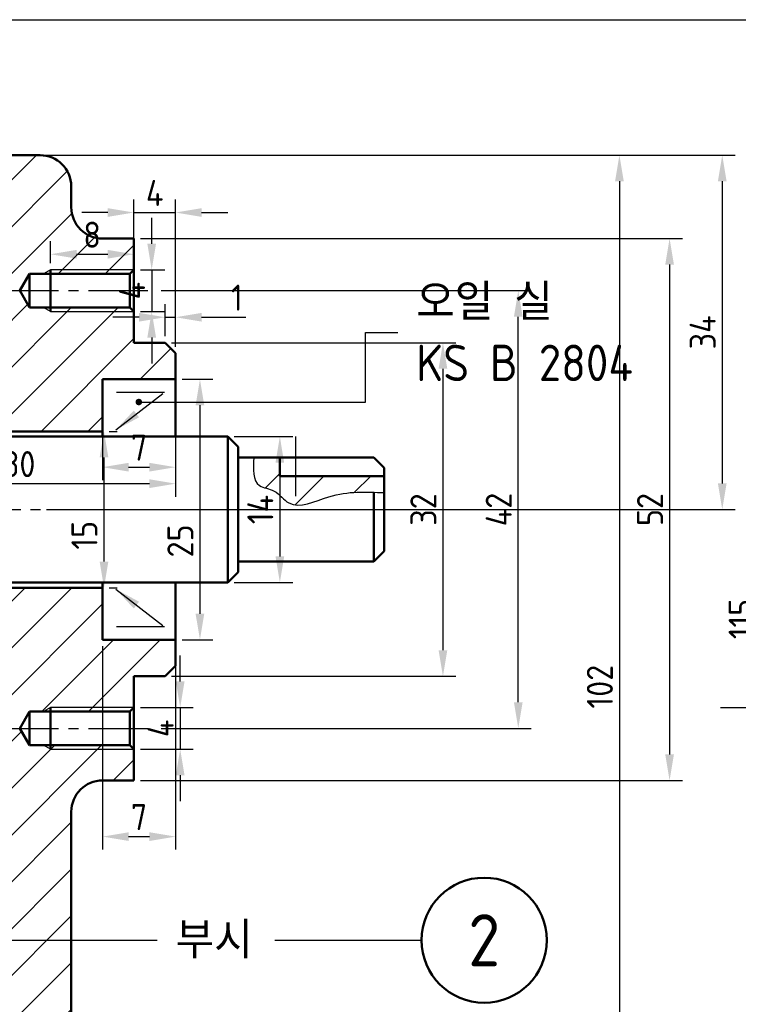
# Model space of a CAD drawing. Header units: millimetres. Extents: x -931 to 715, y 0 to 980.
# Tile 4 of 12: x -706 to -638, y 224 to 318. Entities that reach past the tile are written whole.
import ezdxf
from ezdxf.enums import TextEntityAlignment as Align

# ---------------------------------------------------------------- set-up
doc = ezdxf.new("R2010")
doc.units = ezdxf.units.MM
doc.header["$LTSCALE"] = 0.3
doc.linetypes.add('CENTER2', pattern=[28.575, 19.05, -3.175, 3.175, -3.175])
doc.linetypes.add('연속', pattern=[0])
for name, color, linetype, lineweight in [('가는선', 1, 'Continuous', 25), ('문자', 2, 'Continuous', 35), ('외형선', 3, 'Continuous', 50), ('중심선', 1, 'CENTER2', 25)]:
    doc.layers.add(name, color=color, linetype=linetype, lineweight=lineweight)
doc.styles.get("Standard").update_dxf_attribs({"font": 'isocp.shx', "bigfont": 'whgtxt.shx'})
doc.dimstyles.new('ISO-25', dxfattribs={"dimtxt": 2.5, "dimasz": 2.5, "dimexe": 1.25, "dimexo": 0.625, "dimtad": 1, "dimdsep": 46, "dimtxsty": 'Standard', "dimcen": 0, "dimadec": 0, "dimazin": 0, "dimtfac": 1, "dimtmove": 0, "dimatfit": 3, "dimfxl": 1, "dimarcsym": 0})

# ---------------------------------------------------------------- blocks, each defined once
blk = doc.blocks.new('*D9')
at = {"layer": 'Defpoints', "color": 0, "transparency": 16777216}
for p in [(-704.532, 305.41), (-704.532, 203.41), (-648.965, 203.41)]:
    blk.add_point(p, dxfattribs=at)
at = {"layer": '중심선', "color": 0, "linetype": '연속', "lineweight": -2, "transparency": 16777216}
for p, q in [((-703.907, 305.41), (-647.715, 305.41)), ((-648.965, 302.91), (-648.965, 205.91)), ((-703.907, 203.41), (-647.715, 203.41))]:
    blk.add_line(p, q, dxfattribs=at)
at = {"layer": '중심선', "color": 0, "transparency": 16777216}
for points in [[(-649.381, 302.91), (-648.548, 302.91), (-648.965, 305.41)], [(-649.381, 205.91), (-648.548, 205.91), (-648.965, 203.41)]]:
    blk.add_solid(points, dxfattribs=at)
at = {"layer": '중심선', "color": 0, "transparency": 16777216, "insert": (-650.84, 254.41), "char_height": 2.5, "attachment_point": 5, "rotation": 90}
blk.add_mtext('102', dxfattribs=at)
blk = doc.blocks.new('*D11')
at = {"layer": 'Defpoints', "color": 0, "transparency": 16777216}
for p in [(-692.532, 287.41), (-692.532, 255.41), (-665.889, 255.41)]:
    blk.add_point(p, dxfattribs=at)
at = {"layer": '중심선', "color": 0, "linetype": '연속', "lineweight": -2, "transparency": 16777216}
for p, q in [((-691.907, 287.41), (-664.639, 287.41)), ((-665.889, 284.91), (-665.889, 257.91)), ((-691.907, 255.41), (-664.639, 255.41))]:
    blk.add_line(p, q, dxfattribs=at)
at = {"layer": '중심선', "color": 0, "transparency": 16777216}
for points in [[(-666.306, 284.91), (-665.473, 284.91), (-665.889, 287.41)], [(-666.306, 257.91), (-665.473, 257.91), (-665.889, 255.41)]]:
    blk.add_solid(points, dxfattribs=at)
at = {"layer": '중심선', "color": 0, "transparency": 16777216, "insert": (-667.765, 271.41), "char_height": 2.5, "attachment_point": 5, "rotation": 90}
blk.add_mtext('32', dxfattribs=at)
blk = doc.blocks.new('*D12')
at = {"layer": 'Defpoints', "color": 0, "transparency": 16777216}
for p in [(-691.532, 289.859), (-692.532, 287.41), (-691.532, 286.41)]:
    blk.add_point(p, dxfattribs=at)
at = {"layer": '중심선', "color": 0, "linetype": '연속', "lineweight": -2, "transparency": 16777216}
for p, q in [((-692.532, 288.035), (-692.532, 291.109)), ((-691.532, 287.035), (-691.532, 291.109)), ((-695.032, 289.859), (-697.532, 289.859)), ((-692.532, 289.859), (-691.532, 289.859)), ((-689.032, 289.859), (-684.782, 289.859))]:
    blk.add_line(p, q, dxfattribs=at)
at = {"layer": '중심선', "color": 0, "transparency": 16777216}
for points in [[(-695.032, 290.275), (-695.032, 289.442), (-692.532, 289.859)], [(-689.032, 290.275), (-689.032, 289.442), (-691.532, 289.859)]]:
    blk.add_solid(points, dxfattribs=at)
at = {"layer": '중심선', "color": 0, "transparency": 16777216, "insert": (-685.657, 291.734), "char_height": 2.5, "attachment_point": 5}
blk.add_mtext('1', dxfattribs=at)
blk = doc.blocks.new('*D14')
at = {"layer": 'Defpoints', "color": 0, "transparency": 16777216}
for p in [(-721.532, 278.41), (-691.532, 278.41), (-691.532, 273.89)]:
    blk.add_point(p, dxfattribs=at)
at = {"layer": '중심선', "color": 0, "linetype": '연속', "lineweight": -2, "transparency": 16777216}
for p, q in [((-721.532, 277.785), (-721.532, 272.64)), ((-691.532, 277.785), (-691.532, 272.64)), ((-719.032, 273.89), (-694.032, 273.89))]:
    blk.add_line(p, q, dxfattribs=at)
at = {"layer": '중심선', "color": 0, "transparency": 16777216}
for points in [[(-719.032, 274.306), (-719.032, 273.473), (-721.532, 273.89)], [(-694.032, 274.306), (-694.032, 273.473), (-691.532, 273.89)]]:
    blk.add_solid(points, dxfattribs=at)
at = {"layer": '중심선', "color": 0, "transparency": 16777216, "insert": (-706.532, 275.765), "char_height": 2.5, "attachment_point": 5}
blk.add_mtext('30', dxfattribs=at)
blk = doc.blocks.new('*D21')
at = {"layer": 'Defpoints', "color": 0, "transparency": 16777216}
for p in [(-695.532, 252.41), (-695.532, 248.41), (-691.089, 248.41)]:
    blk.add_point(p, dxfattribs=at)
at = {"layer": '중심선', "color": 0, "linetype": '연속', "lineweight": -2, "transparency": 16777216}
for p, q in [((-691.089, 254.91), (-691.089, 257.41)), ((-694.907, 252.41), (-689.839, 252.41)), ((-691.089, 252.41), (-691.089, 248.41)), ((-694.907, 248.41), (-689.839, 248.41)), ((-691.089, 245.91), (-691.089, 243.41))]:
    blk.add_line(p, q, dxfattribs=at)
at = {"layer": '중심선', "color": 0, "transparency": 16777216}
for points in [[(-691.506, 254.91), (-690.672, 254.91), (-691.089, 252.41)], [(-691.506, 245.91), (-690.672, 245.91), (-691.089, 248.41)]]:
    blk.add_solid(points, dxfattribs=at)
at = {"layer": '중심선', "color": 0, "transparency": 16777216, "insert": (-692.964, 250.41), "char_height": 2.5, "attachment_point": 5, "rotation": 90}
blk.add_mtext('4', dxfattribs=at)
blk = doc.blocks.new('*D22')
at = {"layer": 'Defpoints', "color": 0, "transparency": 16777216}
for p in [(-693.532, 292.41), (-658.664, 292.41), (-693.532, 250.41)]:
    blk.add_point(p, dxfattribs=at)
at = {"layer": '중심선', "color": 0, "linetype": '연속', "lineweight": -2, "transparency": 16777216}
for p, q in [((-692.907, 292.41), (-657.414, 292.41)), ((-658.664, 252.91), (-658.664, 289.91)), ((-692.907, 250.41), (-657.414, 250.41))]:
    blk.add_line(p, q, dxfattribs=at)
at = {"layer": '중심선', "color": 0, "transparency": 16777216}
for points in [[(-659.081, 289.91), (-658.247, 289.91), (-658.664, 292.41)], [(-659.081, 252.91), (-658.247, 252.91), (-658.664, 250.41)]]:
    blk.add_solid(points, dxfattribs=at)
at = {"layer": '중심선', "color": 0, "transparency": 16777216, "insert": (-660.539, 271.41), "char_height": 2.5, "attachment_point": 5, "rotation": 90}
blk.add_mtext('42', dxfattribs=at)
blk = doc.blocks.new('*D23')
at = {"layer": 'Defpoints', "color": 0, "transparency": 16777216}
for p in [(-695.532, 297.41), (-695.532, 245.41), (-644.154, 245.41)]:
    blk.add_point(p, dxfattribs=at)
at = {"layer": '중심선', "color": 0, "linetype": '연속', "lineweight": -2, "transparency": 16777216}
for p, q in [((-694.907, 297.41), (-642.904, 297.41)), ((-644.154, 294.91), (-644.154, 247.91)), ((-694.907, 245.41), (-642.904, 245.41))]:
    blk.add_line(p, q, dxfattribs=at)
at = {"layer": '중심선', "color": 0, "transparency": 16777216}
for points in [[(-644.571, 294.91), (-643.738, 294.91), (-644.154, 297.41)], [(-644.571, 247.91), (-643.738, 247.91), (-644.154, 245.41)]]:
    blk.add_solid(points, dxfattribs=at)
at = {"layer": '중심선', "color": 0, "transparency": 16777216, "insert": (-646.03, 271.41), "char_height": 2.5, "attachment_point": 5, "rotation": 90}
blk.add_mtext('52', dxfattribs=at)
blk = doc.blocks.new('*D26')
at = {"layer": 'Defpoints', "color": 0, "transparency": 16777216}
for p in [(-721.532, 318.41), (-704.532, 203.41), (-635.372, 203.41)]:
    blk.add_point(p, dxfattribs=at)
at = {"layer": '중심선', "color": 0, "linetype": '연속', "lineweight": -2, "transparency": 16777216}
for p, q in [((-720.907, 318.41), (-634.122, 318.41)), ((-635.372, 315.91), (-635.372, 205.91)), ((-703.907, 203.41), (-634.122, 203.41))]:
    blk.add_line(p, q, dxfattribs=at)
at = {"layer": '중심선', "color": 0, "transparency": 16777216}
for points in [[(-635.788, 315.91), (-634.955, 315.91), (-635.372, 318.41)], [(-635.788, 205.91), (-634.955, 205.91), (-635.372, 203.41)]]:
    blk.add_solid(points, dxfattribs=at)
at = {"layer": '중심선', "color": 0, "transparency": 16777216, "insert": (-637.247, 260.91), "char_height": 2.5, "attachment_point": 5, "rotation": 90}
blk.add_mtext('115', dxfattribs=at)
blk = doc.blocks.new('*D38')
at = {"layer": 'Defpoints', "color": 0, "transparency": 16777216}
for p in [(-691.532, 283.91), (-691.532, 258.91), (-689.194, 258.91)]:
    blk.add_point(p, dxfattribs=at)
at = {"layer": '가는선', "color": 0, "linetype": '연속', "lineweight": -2, "transparency": 16777216}
for p, q in [((-690.907, 283.91), (-687.944, 283.91)), ((-689.194, 281.41), (-689.194, 261.41)), ((-690.907, 258.91), (-687.944, 258.91))]:
    blk.add_line(p, q, dxfattribs=at)
at = {"layer": '가는선', "color": 0, "transparency": 16777216}
for points in [[(-689.611, 281.41), (-688.777, 281.41), (-689.194, 283.91)], [(-689.611, 261.41), (-688.777, 261.41), (-689.194, 258.91)]]:
    blk.add_solid(points, dxfattribs=at)
at = {"layer": '가는선', "color": 0, "transparency": 16777216, "insert": (-691.069, 268.395), "char_height": 2.5, "attachment_point": 5, "rotation": 90}
blk.add_mtext('25', dxfattribs=at)
blk = doc.blocks.new('*D39')
at = {"layer": 'Defpoints', "color": 0, "transparency": 16777216}
for p in [(-698.532, 278.91), (-698.532, 263.91), (-698.396, 263.91)]:
    blk.add_point(p, dxfattribs=at)
at = {"layer": '가는선', "color": 0, "linetype": '연속', "lineweight": -2, "transparency": 16777216}
for p, q in [((-697.907, 278.91), (-697.146, 278.91)), ((-698.396, 276.41), (-698.396, 266.41)), ((-697.907, 263.91), (-697.146, 263.91))]:
    blk.add_line(p, q, dxfattribs=at)
at = {"layer": '가는선', "color": 0, "transparency": 16777216}
for points in [[(-698.813, 276.41), (-697.98, 276.41), (-698.396, 278.91)], [(-698.813, 266.41), (-697.98, 266.41), (-698.396, 263.91)]]:
    blk.add_solid(points, dxfattribs=at)
at = {"layer": '가는선', "color": 0, "transparency": 16777216, "insert": (-700.271, 268.939), "char_height": 2.5, "attachment_point": 5, "rotation": 90}
blk.add_mtext('15', dxfattribs=at)
blk = doc.blocks.new('*D54')
at = {"layer": 'Defpoints', "color": 0, "transparency": 16777216}
for p in [(-691.532, 299.907), (-695.532, 287.41), (-691.532, 286.41)]:
    blk.add_point(p, dxfattribs=at)
at = {"layer": '문자', "color": 0, "linetype": '연속', "lineweight": -2, "transparency": 16777216}
for p, q in [((-695.532, 288.035), (-695.532, 301.157)), ((-691.532, 287.035), (-691.532, 301.157)), ((-698.032, 299.907), (-700.532, 299.907)), ((-695.532, 299.907), (-691.532, 299.907)), ((-689.032, 299.907), (-686.532, 299.907))]:
    blk.add_line(p, q, dxfattribs=at)
at = {"layer": '문자', "color": 0, "transparency": 16777216}
for points in [[(-698.032, 300.323), (-698.032, 299.49), (-695.532, 299.907)], [(-689.032, 300.323), (-689.032, 299.49), (-691.532, 299.907)]]:
    blk.add_solid(points, dxfattribs=at)
at = {"layer": '문자', "color": 0, "transparency": 16777216, "insert": (-693.532, 301.782), "char_height": 2.5, "attachment_point": 5}
blk.add_mtext('4', dxfattribs=at)
blk = doc.blocks.new('*D55')
at = {"layer": 'Defpoints', "color": 0, "transparency": 16777216}
for p in [(-704.532, 305.41), (-704.532, 271.41), (-639.105, 271.41)]:
    blk.add_point(p, dxfattribs=at)
at = {"layer": '문자', "color": 0, "linetype": '연속', "lineweight": -2, "transparency": 16777216}
for p, q in [((-703.907, 305.41), (-637.855, 305.41)), ((-639.105, 302.91), (-639.105, 273.91)), ((-703.907, 271.41), (-637.855, 271.41))]:
    blk.add_line(p, q, dxfattribs=at)
at = {"layer": '문자', "color": 0, "transparency": 16777216}
for points in [[(-639.522, 302.91), (-638.688, 302.91), (-639.105, 305.41)], [(-639.522, 273.91), (-638.688, 273.91), (-639.105, 271.41)]]:
    blk.add_solid(points, dxfattribs=at)
at = {"layer": '문자', "color": 0, "transparency": 16777216, "insert": (-640.98, 288.41), "char_height": 2.5, "attachment_point": 5, "rotation": 90}
blk.add_mtext('34', dxfattribs=at)
blk = doc.blocks.new('*D56')
at = {"layer": 'Defpoints', "color": 0, "transparency": 16777216}
for p in [(-698.532, 258.91), (-691.532, 258.91), (-691.532, 240.024)]:
    blk.add_point(p, dxfattribs=at)
at = {"layer": '문자', "color": 0, "linetype": '연속', "lineweight": -2, "transparency": 16777216}
for p, q in [((-698.532, 258.285), (-698.532, 238.774)), ((-691.532, 258.285), (-691.532, 238.774)), ((-696.032, 240.024), (-694.032, 240.024))]:
    blk.add_line(p, q, dxfattribs=at)
at = {"layer": '문자', "color": 0, "transparency": 16777216}
for points in [[(-696.032, 240.441), (-696.032, 239.607), (-698.532, 240.024)], [(-694.032, 240.441), (-694.032, 239.607), (-691.532, 240.024)]]:
    blk.add_solid(points, dxfattribs=at)
at = {"layer": '문자', "color": 0, "transparency": 16777216, "insert": (-695.032, 241.899), "char_height": 2.5, "attachment_point": 5}
blk.add_mtext('7', dxfattribs=at)
blk = doc.blocks.new('*D59')
at = {"layer": 'Defpoints', "color": 0, "transparency": 16777216}
for p in [(-698.532, 283.91), (-691.532, 283.91), (-691.532, 275.472)]:
    blk.add_point(p, dxfattribs=at)
at = {"layer": '문자', "color": 0, "linetype": '연속', "lineweight": -2, "transparency": 16777216}
for p, q in [((-698.532, 283.285), (-698.532, 274.222)), ((-691.532, 283.285), (-691.532, 274.222)), ((-696.032, 275.472), (-694.032, 275.472))]:
    blk.add_line(p, q, dxfattribs=at)
at = {"layer": '문자', "color": 0, "transparency": 16777216}
for points in [[(-696.032, 275.889), (-696.032, 275.055), (-698.532, 275.472)], [(-694.032, 275.889), (-694.032, 275.055), (-691.532, 275.472)]]:
    blk.add_solid(points, dxfattribs=at)
at = {"layer": '문자', "color": 0, "transparency": 16777216, "insert": (-695.032, 277.347), "char_height": 2.5, "attachment_point": 5}
blk.add_mtext('7', dxfattribs=at)
blk = doc.blocks.new('*D60')
at = {"layer": 'Defpoints', "color": 0, "transparency": 16777216}
for p in [(-686.532, 278.41), (-686.532, 264.41), (-681.531, 264.41)]:
    blk.add_point(p, dxfattribs=at)
at = {"layer": '문자', "color": 0, "linetype": '연속', "lineweight": -2, "transparency": 16777216}
for p, q in [((-685.907, 278.41), (-680.281, 278.41)), ((-681.531, 275.91), (-681.531, 266.91)), ((-685.907, 264.41), (-680.281, 264.41))]:
    blk.add_line(p, q, dxfattribs=at)
at = {"layer": '문자', "color": 0, "transparency": 16777216}
for points in [[(-681.948, 275.91), (-681.115, 275.91), (-681.531, 278.41)], [(-681.948, 266.91), (-681.115, 266.91), (-681.531, 264.41)]]:
    blk.add_solid(points, dxfattribs=at)
at = {"layer": '문자', "color": 0, "transparency": 16777216, "insert": (-683.406, 271.41), "char_height": 2.5, "attachment_point": 5, "rotation": 90}
blk.add_mtext('14', dxfattribs=at)
blk = doc.blocks.new('*D61')
at = {"layer": 'Defpoints', "color": 0, "transparency": 16777216}
for p in [(-695.532, 294.41), (-695.532, 290.41), (-693.821, 290.41)]:
    blk.add_point(p, dxfattribs=at)
at = {"layer": '문자', "color": 0, "linetype": '연속', "lineweight": -2, "transparency": 16777216}
for p, q in [((-693.821, 296.91), (-693.821, 299.41)), ((-694.907, 294.41), (-692.571, 294.41)), ((-693.821, 294.41), (-693.821, 290.41)), ((-694.907, 290.41), (-692.571, 290.41)), ((-693.821, 287.91), (-693.821, 285.41))]:
    blk.add_line(p, q, dxfattribs=at)
at = {"layer": '문자', "color": 0, "transparency": 16777216}
for points in [[(-694.238, 296.91), (-693.404, 296.91), (-693.821, 294.41)], [(-694.238, 287.91), (-693.404, 287.91), (-693.821, 290.41)]]:
    blk.add_solid(points, dxfattribs=at)
at = {"layer": '문자', "color": 0, "transparency": 16777216, "insert": (-695.696, 292.41), "char_height": 2.5, "attachment_point": 5, "rotation": 90}
blk.add_mtext('4', dxfattribs=at)
blk = doc.blocks.new('*D62')
at = {"layer": 'Defpoints', "color": 0, "transparency": 16777216}
for p in [(-695.532, 295.903), (-703.532, 294.41), (-695.532, 294.41)]:
    blk.add_point(p, dxfattribs=at)
at = {"layer": '문자', "color": 0, "linetype": '연속', "lineweight": -2, "transparency": 16777216}
for p, q in [((-703.532, 295.035), (-703.532, 297.153)), ((-695.532, 295.035), (-695.532, 297.153)), ((-701.032, 295.903), (-698.032, 295.903))]:
    blk.add_line(p, q, dxfattribs=at)
at = {"layer": '문자', "color": 0, "transparency": 16777216}
for points in [[(-701.032, 296.32), (-701.032, 295.487), (-703.532, 295.903)], [(-698.032, 296.32), (-698.032, 295.487), (-695.532, 295.903)]]:
    blk.add_solid(points, dxfattribs=at)
at = {"layer": '문자', "color": 0, "transparency": 16777216, "insert": (-699.532, 297.778), "char_height": 2.5, "attachment_point": 5}
blk.add_mtext('8', dxfattribs=at)
blk = doc.blocks.new('*U7')
at = {"layer": '가는선'}
h = blk.add_hatch(dxfattribs=at)
h.set_pattern_fill('ANSI31', color=256)
h.paths.add_polyline_path([(225.091, 128.758), (227.091, 128.758), (227.091, 129.137), (235.091, 129.137), (235.091, 132.137), (232.091, 132.137, -0.414214), (229.091, 135.137), (229.091, 137.137, 0.414214), (226.091, 140.137), (189.091, 140.137), (189.091, 132.637), (199, 132.637), (201.091, 132.637), (201.091, 132.204), (203.291, 132.204), (204.485, 130.137), (203.291, 128.07), (201.091, 128.07), (201.091, 127.637), (189.091, 127.637), (189.091, 124.137), (209.091, 124.137), (209.091, 116.637), (210.091, 115.637), (218.091, 115.637), (218.091, 113.637), (232.091, 113.637), (232.091, 118.637), (239.091, 118.637), (239.091, 121.137), (238.091, 122.137), (235.091, 122.137), (235.091, 125.137), (227.091, 125.137), (227.091, 125.516), (225.091, 125.516), (224.155, 127.137)])
h.paths.add_polyline_path([(239.091, 91.137), (239.091, 93.637), (232.091, 93.637), (232.091, 98.637), (218.091, 98.637), (218.091, 96.637), (210.091, 96.637), (209.091, 95.637), (209.091, 83.637), (210.091, 82.637), (218.091, 82.637), (218.091, 80.137), (222.133, 73.137), (218.091, 66.137), (218.091, 63.637), (210.091, 63.637), (209.091, 62.637), (209.091, 55.137), (189.091, 55.137), (189.091, 49.637), (199, 49.637), (201.091, 49.637), (201.091, 49.204), (203.291, 49.204), (204.485, 47.137), (203.291, 45.07), (201.091, 45.07), (201.091, 44.637), (189.091, 44.637), (189.091, 38.137), (226.091, 38.137, 0.414214), (229.091, 41.137), (229.091, 77.137, -0.414214), (232.091, 80.137), (235.091, 80.137), (235.091, 83.137), (227.091, 83.137), (227.091, 83.516), (225.091, 83.516), (224.155, 85.137), (225.091, 86.758), (227.091, 86.758), (227.091, 87.137), (235.091, 87.137), (235.091, 90.137), (238.091, 90.137)])
h.paths.add_polyline_path([(201.091, 45.07), (199.433, 45.07), (199, 44.637), (201.091, 44.637)], flags=17)
h.paths.add_polyline_path([(201.091, 49.637), (199, 49.637), (199.433, 49.204), (201.091, 49.204)], flags=17)
h.paths.add_polyline_path([(235.091, 83.516), (227.091, 83.516), (227.091, 83.137), (235.091, 83.137)], flags=17)
h.paths.add_polyline_path([(235.091, 125.516), (227.091, 125.516), (227.091, 125.137), (235.091, 125.137)], flags=17)
h.paths.add_polyline_path([(235.091, 129.137), (227.091, 129.137), (227.091, 128.758), (235.091, 128.758)], flags=17)
h.paths.add_polyline_path([(201.091, 132.637), (199, 132.637), (199.433, 132.204), (201.091, 132.204)], flags=17)
h.paths.add_polyline_path([(201.091, 128.07), (199.433, 128.07), (199, 127.637), (201.091, 127.637)], flags=17)
h.paths.add_polyline_path([(234.712, 86.758), (235.091, 87.137), (227.091, 87.137), (227.091, 86.758)])
h = blk.add_hatch(dxfattribs=at)
h.set_pattern_fill('ANSI31', color=256)
edge = h.paths.add_edge_path()
edge.add_line((249.091, 109.337), (249.091, 111.137))
edge.add_line((249.091, 111.137), (246.589, 111.137))
edge.add_spline(control_points=[(246.589, 111.137), (246.532, 110.018), (246.445, 108.289), (248.78, 108.091), (250.295, 105.825), (254.413, 107.987), (257.38, 107.84), (259.091, 107.756)], knot_values=[0, 0, 0, 0, 2.747732, 4.243642, 6.058896, 9.949905, 15.25657, 15.25657, 15.25657, 15.25657], degree=3, periodic=0)
edge.add_line((259.091, 107.756), (259.091, 109.337))
edge.add_line((259.091, 109.337), (249.091, 109.337))
for p, q in [((227.091, 129.137), (226.435, 128.758)), ((235.091, 129.137), (227.091, 129.137)), ((227.091, 125.137), (226.435, 125.516)), ((227.091, 125.137), (235.091, 125.137)), ((227.091, 87.137), (226.435, 86.758)), ((235.091, 87.137), (227.091, 87.137)), ((227.091, 83.137), (226.435, 83.516)), ((227.091, 83.137), (235.091, 83.137))]:
    blk.add_line(p, q, dxfattribs=at)
blk.add_spline([(246.589, 111.137), (247.141, 108.446), (248.538, 107.911), (249.953, 106.773), (253.799, 107.359), (259.091, 107.756)], degree=3, dxfattribs=at)
at = {"layer": '외형선'}
for p, q in [((181.091, 140.137), (226.091, 140.137)), ((229.091, 137.137), (229.091, 135.137)), ((232.091, 132.137), (235.091, 132.137)), ((235.091, 132.137), (235.091, 122.137)), ((225.091, 128.758), (224.155, 127.137)), ((234.712, 128.758), (225.091, 128.758)), ((225.091, 125.516), (225.091, 128.758)), ((227.091, 125.137), (227.091, 129.137)), ((235.091, 129.137), (234.712, 128.758)), ((234.712, 128.758), (234.712, 125.516)), ((225.091, 125.516), (224.155, 127.137)), ((225.091, 125.516), (234.712, 125.516)), ((235.091, 125.137), (234.712, 125.516)), ((235.091, 122.137), (238.091, 122.137)), ((238.091, 122.137), (239.091, 121.137)), ((239.091, 113.137), (239.091, 121.137)), ((232.091, 113.137), (232.091, 118.637)), ((232.091, 118.637), (239.091, 118.637)), ((232.091, 113.637), (218.091, 113.637)), ((209.091, 113.137), (244.091, 113.137)), ((245.091, 112.137), (244.091, 113.137)), ((244.091, 113.137), (244.091, 99.137)), ((245.091, 112.137), (245.091, 100.137)), ((245.091, 111.137), (258.091, 111.137)), ((249.091, 111.137), (249.091, 109.337)), ((259.091, 110.137), (258.091, 111.137)), ((259.091, 110.137), (259.091, 102.137)), ((249.091, 109.337), (259.091, 109.337)), ((258.091, 101.137), (258.091, 107.8)), ((259.091, 102.137), (258.091, 101.137)), ((258.091, 101.137), (245.091, 101.137)), ((244.091, 99.137), (245.091, 100.137)), ((244.091, 99.137), (209.091, 99.137)), ((218.091, 98.637), (232.091, 98.637)), ((232.091, 93.637), (232.091, 99.137)), ((239.091, 99.137), (239.091, 91.137)), ((239.091, 93.637), (232.091, 93.637)), ((239.091, 91.137), (238.091, 90.137)), ((235.091, 90.137), (235.091, 80.137)), ((238.091, 90.137), (235.091, 90.137)), ((227.091, 83.137), (227.091, 87.137)), ((235.091, 87.137), (234.712, 86.758)), ((225.091, 86.758), (224.155, 85.137)), ((234.712, 86.758), (225.091, 86.758)), ((225.091, 83.516), (225.091, 86.758)), ((234.712, 86.758), (234.712, 83.516)), ((225.091, 83.516), (224.155, 85.137)), ((225.091, 83.516), (234.712, 83.516)), ((235.091, 83.137), (234.712, 83.516)), ((235.091, 80.137), (232.091, 80.137)), ((229.091, 77.137), (229.091, 41.137))]:
    blk.add_line(p, q, dxfattribs=at)
blk.add_circle((268.688, 64.81), 6, dxfattribs=at)
for centre, start, end in [((226.091, 137.137), 0, 90), ((232.091, 135.137), 180, 270), ((232.091, 77.137), 90, 180)]:
    blk.add_arc(centre, 3, start, end, dxfattribs=at)
at = {"layer": '중심선'}
for p, q in [((222.155, 127.137), (237.091, 127.137)), ((250.591, 113.137), (250.591, 107.337)), ((167.091, 106.137), (261.091, 106.137)), ((291.35, 87.137), (385.35, 87.137)), ((222.155, 85.137), (237.091, 85.137))]:
    blk.add_line(p, q, dxfattribs=at)
at = {"layer": '문자'}
blk.add_text('2', height=5, dxfattribs=at).set_placement((268.688, 64.81), align=Align.MIDDLE_CENTER)
for points, override in [([(235.566, 116.451), (257.313, 116.451), (257.313, 123.123), (260.855, 123.123)], {"dimtad": 0, "dimldrblk": 'DotSmall'}), ([(215.838, 64.81), (262.688, 64.81)], {"dimgap": 0.625, "dimtad": 0, "dimldrblk": 'DotSmall'})]:
    blk.add_leader(points, dimstyle='ISO-25', override=override)
at = {"layer": '중심선'}
for points in [[(233.361, 113.781), (238.017, 117.378), (233.439, 117.378)], [(233.361, 98.493), (238.017, 94.896), (233.439, 94.896)]]:
    blk.add_leader(points, dimstyle='ISO-25', override={"dimgap": 0.625, "dimtad": 0}, dxfattribs=at)
at = {"layer": '문자', "char_height": 3.5, "attachment_point": 4, "bg_fill": 3, "box_fill_scale": 1.5, "bg_fill_color": 256, "bg_fill_transparency": 0}
for s, width, insert in [('오일 실\\PKS B 2804', 22.59833, (262.159, 123.123)), ('부시', 7.76417, (239.091, 64.81))]:
    blk.add_mtext_dynamic_manual_height_columns(s, width=width, gutter_width=12.5, heights=[0], dxfattribs=dict(at, insert=insert))

msp = doc.modelspace()

# ---------------------------------------------------------------- block references
msp.add_blockref('*U7', (-930.623, 165.272))

# ---------------------------------------------------------------- next in the draw order: dimensions: what is measured, and where the dimension line sits
at = {"layer": '가는선'}
for base, p1, p2, picture, middle in [((-689.194, 258.91), (-691.532, 283.91), (-691.532, 258.91), '*D38', (-689.194, 268.395)), ((-698.396, 263.91), (-698.532, 278.91), (-698.532, 263.91), '*D39', (-698.396, 268.939))]:
    dim = msp.add_linear_dim(base=base, p1=p1, p2=p2, angle=90, dimstyle='ISO-25', dxfattribs=at)
    dim.commit()
    dim.dimension.update_dxf_attribs({"geometry": picture, "text_midpoint": middle, "dimtype": 160})
at = {"layer": '문자'}
for base, p1, p2, picture, middle in [((-639.105, 271.41), (-704.532, 305.41), (-704.532, 271.41), '*D55', (-640.98, 288.41)), ((-693.821, 290.41), (-695.532, 294.41), (-695.532, 290.41), '*D61', (-695.696, 292.41)), ((-681.531, 264.41), (-686.532, 278.41), (-686.532, 264.41), '*D60', (-683.406, 271.41))]:
    dim = msp.add_linear_dim(base=base, p1=p1, p2=p2, angle=90, dimstyle='ISO-25', dxfattribs=at)
    dim.commit()
    dim.dimension.update_dxf_attribs({"geometry": picture, "text_midpoint": middle})
for base, p1, p2, picture, middle in [((-691.532, 299.907), (-695.532, 287.41), (-691.532, 286.41), '*D54', (-693.532, 301.782)), ((-695.532, 295.903), (-703.532, 294.41), (-695.532, 294.41), '*D62', (-699.532, 297.778)), ((-691.532, 275.472), (-698.532, 283.91), (-691.532, 283.91), '*D59', (-695.032, 277.347)), ((-691.532, 240.024), (-698.532, 258.91), (-691.532, 258.91), '*D56', (-695.032, 241.899))]:
    dim = msp.add_linear_dim(base=base, p1=p1, p2=p2, dimstyle='ISO-25', dxfattribs=at)
    dim.commit()
    dim.dimension.update_dxf_attribs({"geometry": picture, "text_midpoint": middle})
at = {"layer": '중심선'}
for base, p1, p2, picture, middle in [((-635.372, 203.41), (-721.532, 318.41), (-704.532, 203.41), '*D26', (-637.247, 260.91)), ((-648.965, 203.41), (-704.532, 305.41), (-704.532, 203.41), '*D9', (-650.84, 254.41)), ((-644.154, 245.41), (-695.532, 297.41), (-695.532, 245.41), '*D23', (-646.03, 271.41)), ((-658.664, 292.41), (-693.532, 250.41), (-693.532, 292.41), '*D22', (-660.539, 271.41)), ((-665.889, 255.41), (-692.532, 287.41), (-692.532, 255.41), '*D11', (-667.765, 271.41)), ((-691.089, 248.41), (-695.532, 252.41), (-695.532, 248.41), '*D21', (-692.964, 250.41))]:
    dim = msp.add_linear_dim(base=base, p1=p1, p2=p2, angle=90, dimstyle='ISO-25', dxfattribs=at)
    dim.commit()
    dim.dimension.update_dxf_attribs({"geometry": picture, "text_midpoint": middle})
for base, p1, p2, picture, middle in [((-691.532, 289.859), (-692.532, 287.41), (-691.532, 286.41), '*D12', (-685.657, 291.734)), ((-691.532, 273.89), (-721.532, 278.41), (-691.532, 278.41), '*D14', (-706.532, 275.765))]:
    dim = msp.add_linear_dim(base=base, p1=p1, p2=p2, dimstyle='ISO-25', dxfattribs=at)
    dim.commit()
    dim.dimension.update_dxf_attribs({"geometry": picture, "text_midpoint": middle})

doc.saveas('drawing.dxf')
